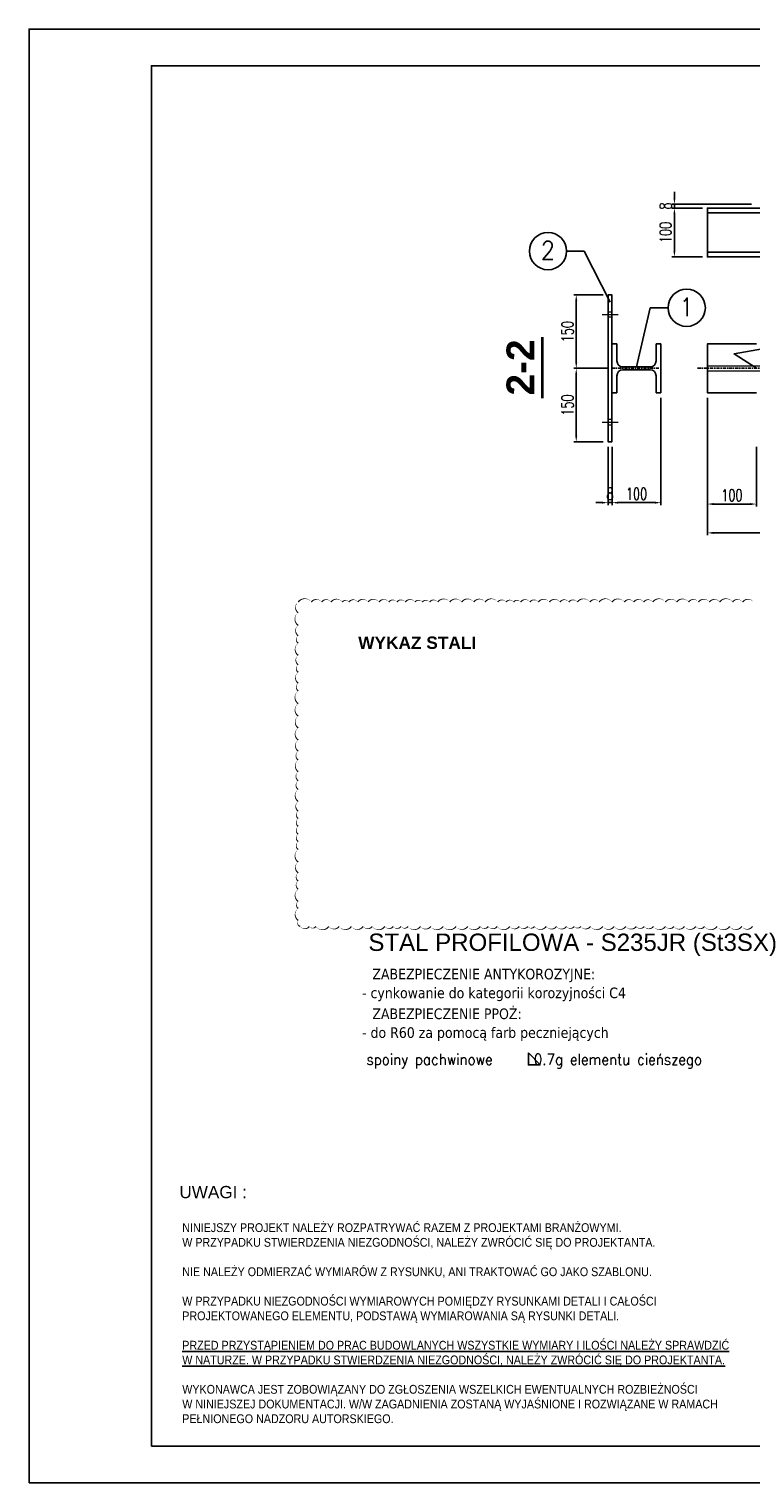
# Model space of a CAD drawing. Header units: centimetres. Extents: x -11084 to 13044, y 2736 to 15778.
# Tile 20 of 23: x 8844 to 10318, y 12810 to 15778. Entities that reach past the tile are written whole.
import ezdxf
from ezdxf.enums import TextEntityAlignment as Align

# ---------------------------------------------------------------- set-up
doc = ezdxf.new("R2010")
doc.units = ezdxf.units.CM
doc.linetypes.add('HIDDEN2', pattern=[4.7625, 3.175, -1.5875])
doc.linetypes.add('KRESKAKROPKA', pattern=[25.4, 12.7, -6.35, 0, -6.35])
for name, color, linetype, lineweight in [('---Osie', 4, 'KRESKAKROPKA', 25), ('---Stal+widok', 2, 'Continuous', 25), ('---Stal+wym', 9, 'Continuous', 15), ('_cienkie', 9, 'Continuous', 9), ('K---opis-50', 221, 'Continuous', 13), ('K_opis-25', 2, 'Continuous', 13), ('zzz---Drawing.Layouts', 7, 'Continuous', 25)]:
    doc.layers.add(name, color=color, linetype=linetype, lineweight=lineweight)
for name, color, linetype in [('2', 2, 'Continuous'), ('3', 3, 'Continuous'), ('5', 3, 'Continuous'), ('7', 5, 'Continuous'), ('K---rewizja_1', 230, 'Continuous'), ('K-2', 2, 'Continuous'), ('K_OPIS_70', 241, 'Continuous')]:
    doc.layers.add(name, color=color, linetype=linetype)
doc.styles.add('Arial prosty', font='arial.ttf')
doc.styles.add('ARIAL-bold', font='arialbd.ttf')
doc.styles.add('O3', font='ROMANS.SHX', dxfattribs={"width": 0.85})
doc.styles.add('TAHOMA', font='tahoma.ttf')
doc.styles.add('WMF-Arial CE0', font='arialbd.ttf')
doc.styles.add('WYMIARY', font='ROMANS.shx', dxfattribs={"width": 0.7})
doc.dimstyles.new('10', dxfattribs={"dimtxt": 24, "dimasz": 12.5, "dimexe": 5, "dimexo": 10, "dimgap": 6, "dimtad": 1, "dimdec": 0, "dimrnd": 1, "dimzin": 9, "dimdsep": 46, "dimtxsty": 'WYMIARY', "dimcen": 5, "dimdle": 10, "dimclrd": 256, "dimclre": 256, "dimclrt": 11, "dimaunit": 1, "dimazin": 0, "dimtfac": 8e-05, "dimtdec": 0, "dimtix": 1, "dimtmove": 1, "dimatfit": 3, "dimfxl": 5, "dimtolj": 1, "dimtzin": 9, "dimarcsym": 0})

# ---------------------------------------------------------------- blocks, each defined once
blk = doc.blocks.new('*D391')
at = {"layer": '---Stal+wym', "linetype": 'ByBlock', "lineweight": -2, "transparency": 16777216}
for p, q in [((10228.9, 15025.1), (10228.9, 14803)), ((10328.9, 14925.1), (10328.9, 14803)), ((10316.4, 14808), (10241.4, 14808))]:
    blk.add_line(p, q, dxfattribs=at)
at = {"layer": '---Stal+wym', "linetype": 'ByBlock', "transparency": 16777216}
for points in [[(10241.4, 14810.1), (10241.4, 14805.9), (10228.9, 14808)], [(10316.4, 14810.1), (10316.4, 14805.9), (10328.9, 14808)]]:
    blk.add_solid(points, dxfattribs=at)
at = {"layer": 'Defpoints', "color": 0, "linetype": 'ByBlock', "transparency": 16777216}
for p in [(10228.9, 15035.1), (10328.9, 14935.1), (10228.9, 14808)]:
    blk.add_point(p, dxfattribs=at)
at = {"layer": '---Stal+wym', "color": 11, "linetype": 'ByBlock', "transparency": 16777216, "insert": (10278.9, 14826), "char_height": 24, "attachment_point": 5, "style": 'WYMIARY'}
blk.add_mtext('\\A1;100', dxfattribs=at)
blk = doc.blocks.new('*D392')
at = {"layer": '---Stal+wym', "linetype": 'ByBlock', "lineweight": -2, "transparency": 16777216}
for p, q in [((10228.9, 15025.1), (10228.9, 14744.2)), ((12028.9, 15025.1), (12028.9, 14744.2)), ((10241.4, 14749.2), (12016.4, 14749.2))]:
    blk.add_line(p, q, dxfattribs=at)
at = {"layer": '---Stal+wym', "linetype": 'ByBlock', "transparency": 16777216}
for points in [[(10241.4, 14751.3), (10241.4, 14747.1), (10228.9, 14749.2)], [(12016.4, 14751.3), (12016.4, 14747.1), (12028.9, 14749.2)]]:
    blk.add_solid(points, dxfattribs=at)
at = {"layer": 'Defpoints', "color": 0, "linetype": 'ByBlock', "transparency": 16777216}
for p in [(10228.9, 15035.1), (12028.9, 15035.1), (12028.9, 14749.2)]:
    blk.add_point(p, dxfattribs=at)
at = {"layer": '---Stal+wym', "color": 11, "linetype": 'ByBlock', "transparency": 16777216, "insert": (11128.9, 14767.2), "char_height": 24, "attachment_point": 5, "style": 'WYMIARY'}
blk.add_mtext('\\A1;1800', dxfattribs=at)
blk = doc.blocks.new('*D393')
at = {"layer": '---Stal+wym', "linetype": 'ByBlock', "lineweight": -2, "transparency": 16777216}
for p, q in [((10134.1, 15025.1), (10134.1, 14805.9)), ((10034.1, 14925.1), (10034.1, 14805.9)), ((10121.6, 14810.9), (10046.6, 14810.9))]:
    blk.add_line(p, q, dxfattribs=at)
at = {"layer": '---Stal+wym', "linetype": 'ByBlock', "transparency": 16777216}
for points in [[(10046.6, 14812.9), (10046.6, 14808.8), (10034.1, 14810.9)], [(10121.6, 14812.9), (10121.6, 14808.8), (10134.1, 14810.9)]]:
    blk.add_solid(points, dxfattribs=at)
at = {"layer": 'Defpoints', "color": 0, "linetype": 'ByBlock', "transparency": 16777216}
for p in [(10134.1, 15035.1), (10034.1, 14935.1), (10034.1, 14810.9)]:
    blk.add_point(p, dxfattribs=at)
at = {"layer": '---Stal+wym', "color": 11, "linetype": 'ByBlock', "transparency": 16777216, "insert": (10084.1, 14828.9), "char_height": 24, "attachment_point": 5, "style": 'WYMIARY'}
blk.add_mtext('\\A1;100', dxfattribs=at)
blk = doc.blocks.new('*D394')
at = {"layer": '---Stal+wym', "linetype": 'ByBlock', "lineweight": -2, "transparency": 16777216}
for p, q in [((10026.1, 14925.1), (10026.1, 14805.9)), ((10034.1, 14925.1), (10034.1, 14805.9)), ((10013.6, 14810.9), (10001.1, 14810.9)), ((10034.1, 14810.9), (10026.1, 14810.9)), ((10046.6, 14810.9), (10059.1, 14810.9))]:
    blk.add_line(p, q, dxfattribs=at)
at = {"layer": '---Stal+wym', "linetype": 'ByBlock', "transparency": 16777216}
for points in [[(10013.6, 14812.9), (10013.6, 14808.8), (10026.1, 14810.9)], [(10046.6, 14812.9), (10046.6, 14808.8), (10034.1, 14810.9)]]:
    blk.add_solid(points, dxfattribs=at)
at = {"layer": 'Defpoints', "color": 0, "linetype": 'ByBlock', "transparency": 16777216}
for p in [(10026.1, 14935.1), (10034.1, 14935.1), (10026.1, 14810.9)]:
    blk.add_point(p, dxfattribs=at)
at = {"layer": '---Stal+wym', "color": 11, "linetype": 'ByBlock', "transparency": 16777216, "insert": (10030.1, 14828.9), "char_height": 24, "attachment_point": 5, "style": 'WYMIARY'}
blk.add_mtext('\\A1;8', dxfattribs=at)
blk = doc.blocks.new('*D395')
at = {"layer": '---Stal+wym', "linetype": 'ByBlock', "lineweight": -2, "transparency": 16777216}
for p, q in [((10024.1, 15085.1), (9956.1, 15085.1)), ((9961.1, 14947.6), (9961.1, 15072.6)), ((10016.1, 14935.1), (9956.1, 14935.1))]:
    blk.add_line(p, q, dxfattribs=at)
at = {"layer": '---Stal+wym', "linetype": 'ByBlock', "transparency": 16777216}
for points in [[(9959, 15072.6), (9963.1, 15072.6), (9961.1, 15085.1)], [(9959, 14947.6), (9963.1, 14947.6), (9961.1, 14935.1)]]:
    blk.add_solid(points, dxfattribs=at)
at = {"layer": 'Defpoints', "color": 0, "linetype": 'ByBlock', "transparency": 16777216}
for p in [(9961.1, 15085.1), (10034.1, 15085.1), (10026.1, 14935.1)]:
    blk.add_point(p, dxfattribs=at)
at = {"layer": '---Stal+wym', "color": 11, "linetype": 'ByBlock', "transparency": 16777216, "insert": (9943.1, 15010.1), "char_height": 24, "attachment_point": 5, "rotation": 90, "style": 'WYMIARY'}
blk.add_mtext('\\A1;150', dxfattribs=at)
blk = doc.blocks.new('*D396')
at = {"layer": '---Stal+wym', "linetype": 'ByBlock', "lineweight": -2, "transparency": 16777216}
for p, q in [((10016.1, 15235.1), (9956.1, 15235.1)), ((9961.1, 15097.6), (9961.1, 15222.6)), ((10024.1, 15085.1), (9956.1, 15085.1))]:
    blk.add_line(p, q, dxfattribs=at)
at = {"layer": '---Stal+wym', "linetype": 'ByBlock', "transparency": 16777216}
for points in [[(9959, 15222.6), (9963.1, 15222.6), (9961.1, 15235.1)], [(9959, 15097.6), (9963.1, 15097.6), (9961.1, 15085.1)]]:
    blk.add_solid(points, dxfattribs=at)
at = {"layer": 'Defpoints', "color": 0, "linetype": 'ByBlock', "transparency": 16777216}
for p in [(9961.1, 15235.1), (10026.1, 15235.1), (10034.1, 15085.1)]:
    blk.add_point(p, dxfattribs=at)
at = {"layer": '---Stal+wym', "color": 11, "linetype": 'ByBlock', "transparency": 16777216, "insert": (9943.1, 15160.1), "char_height": 24, "attachment_point": 5, "rotation": 90, "style": 'WYMIARY'}
blk.add_mtext('\\A1;150', dxfattribs=at)
blk = doc.blocks.new('*D402')
at = {"layer": '---Stal+wym', "linetype": 'ByBlock', "lineweight": -2, "transparency": 16777216}
for p, q in [((10218.9, 15412.4), (10156.5, 15412.4)), ((10161.5, 15324.9), (10161.5, 15399.9)), ((10218.9, 15312.4), (10156.5, 15312.4))]:
    blk.add_line(p, q, dxfattribs=at)
at = {"layer": '---Stal+wym', "linetype": 'ByBlock', "transparency": 16777216}
for points in [[(10159.5, 15399.9), (10163.6, 15399.9), (10161.5, 15412.4)], [(10159.5, 15324.9), (10163.6, 15324.9), (10161.5, 15312.4)]]:
    blk.add_solid(points, dxfattribs=at)
at = {"layer": 'Defpoints', "color": 0, "linetype": 'ByBlock', "transparency": 16777216}
for p in [(10161.5, 15412.4), (10228.9, 15412.4), (10228.9, 15312.4)]:
    blk.add_point(p, dxfattribs=at)
at = {"layer": '---Stal+wym', "color": 11, "linetype": 'ByBlock', "transparency": 16777216, "insert": (10143.5, 15362.4), "char_height": 24, "attachment_point": 5, "rotation": 90, "style": 'WYMIARY'}
blk.add_mtext('\\A1;100', dxfattribs=at)
blk = doc.blocks.new('*D403')
at = {"layer": '---Stal+wym', "linetype": 'ByBlock', "lineweight": -2, "transparency": 16777216}
for p, q in [((10161.5, 15432.9), (10161.5, 15445.4)), ((10318.9, 15420.4), (10156.5, 15420.4)), ((10218.9, 15412.4), (10156.5, 15412.4)), ((10161.5, 15412.4), (10161.5, 15420.4)), ((10161.5, 15399.9), (10161.5, 15387.4))]:
    blk.add_line(p, q, dxfattribs=at)
at = {"layer": '---Stal+wym', "linetype": 'ByBlock', "transparency": 16777216}
for points in [[(10159.5, 15432.9), (10163.6, 15432.9), (10161.5, 15420.4)], [(10159.5, 15399.9), (10163.6, 15399.9), (10161.5, 15412.4)]]:
    blk.add_solid(points, dxfattribs=at)
at = {"layer": 'Defpoints', "color": 0, "linetype": 'ByBlock', "transparency": 16777216}
for p in [(10161.5, 15420.4), (10228.9, 15412.4), (10328.9, 15420.4)]:
    blk.add_point(p, dxfattribs=at)
at = {"layer": '---Stal+wym', "color": 11, "linetype": 'ByBlock', "transparency": 16777216, "insert": (10143.5, 15416.4), "char_height": 24, "attachment_point": 5, "rotation": 90, "style": 'WYMIARY'}
blk.add_mtext('\\A1;8', dxfattribs=at)

msp = doc.modelspace()

# ---------------------------------------------------------------- linework, layer by layer
at = {"layer": '---Osie', "ltscale": 0.5}
for points in [[(10034.051206, 15085.104474), (10134.051206, 15085.104474)], [(10208.894844, 15085.104474), (12048.894844, 15085.104474)]]:
    msp.add_lwpolyline(points, dxfattribs=at)
at = {"layer": '---Stal+widok'}
for points in [[(12028.894844, 15312.384998), (10228.894844, 15312.384998), (10228.894844, 15412.384998), (12028.894844, 15412.384998)], [(10228.894844, 15402.384998), (12028.894844, 15402.384998), (12028.894844, 15412.384998), (10228.894844, 15412.384998)], [(12028.894844, 15312.384998), (10228.894844, 15312.384998), (10228.894844, 15322.384998), (12028.894844, 15322.384998)], [(10026.051206, 15235.104474), (10034.051206, 15235.104474), (10034.051206, 14935.104474), (10026.051206, 14935.104474)]]:
    msp.add_lwpolyline(points, close=True, dxfattribs=at)
msp.add_lwpolyline([(10328.894844, 15035.104474), (10228.894844, 15035.104474), (10228.894844, 15135.104474), (10328.894844, 15135.104474)], dxfattribs=at)
at = {"layer": '---Stal+wym', "linetype": 'ByBlock'}
for points in [[(10026.051206, 15200.604474), (10034.051206, 15200.604474), (10034.051206, 15189.604474), (10026.051206, 15189.604474)], [(10026.051206, 14969.604474), (10034.051206, 14969.604474), (10034.051206, 14980.604474), (10026.051206, 14980.604474)]]:
    msp.add_lwpolyline(points, close=True, dxfattribs=at)
at = {"color": 1, "linetype": 'Continuous'}
for p, q in [((10044.051206, 15135.104474), (10034.051206, 15135.104474)), ((10034.051206, 15035.104474), (10034.051206, 15135.104474)), ((10044.051206, 15100.104474), (10044.051206, 15135.104474)), ((10124.051206, 15135.104474), (10124.051206, 15100.104474)), ((10134.051206, 15135.104474), (10124.051206, 15135.104474)), ((10134.051206, 15035.104474), (10134.051206, 15135.104474)), ((10112.051206, 15088.104474), (10056.051206, 15088.104474)), ((10112.051206, 15082.104474), (10056.051206, 15082.104474)), ((10044.051206, 15035.104474), (10044.051206, 15070.104474)), ((10124.051206, 15035.104474), (10124.051206, 15070.104474)), ((10044.051206, 15035.104474), (10034.051206, 15035.104474)), ((10134.051206, 15035.104474), (10124.051206, 15035.104474))]:
    msp.add_line(p, q, dxfattribs=at)
msp.add_lwpolyline([(8843.714135, 12809.685219), (13043.714135, 12809.685219), (13043.714135, 15777.685219), (8843.714135, 15777.685219)], close=True)
for centre, start, end in [((10056.051206, 15100.104474), 180, 270), ((10056.051206, 15070.104474), 90, 180), ((10112.051206, 15100.104474), 270, 0), ((10112.051206, 15070.104474), 0, 90)]:
    msp.add_arc(centre, 12, start, end, dxfattribs=at)
at = {"layer": '3'}
for p, q in [((9940.761549, 15324.353516), (9977.298928, 15324.353497)), ((9977.298928, 15324.353497), (9940.761549, 15324.353401)), ((10148.659004, 15208.675721), (10112.121625, 15208.675701)), ((10112.121625, 15208.675701), (10148.659004, 15208.675606))]:
    msp.add_line(p, q, dxfattribs=at)
for centre in [(9903.384882, 15324.353401), (10186.673433, 15208.675606)]:
    msp.add_circle(centre, 38.014429, dxfattribs=at)
at = {"layer": '5'}
for points in [[(10030.535049, 15220.389087), (9977.298928, 15324.353497)], [(10084.051206, 15088.104474), (10112.121625, 15208.675701)], [(10328.894844, 15085.104474), (10283.446862, 15114.589972), (10603.599774, 15170.907037)]]:
    msp.add_lwpolyline(points, dxfattribs=at)
at = {"layer": '7', "color": 6}
msp.add_lwpolyline([(9093.714135, 12884.685219), (12968.714135, 12884.685219), (12968.714135, 15702.685219), (9093.714135, 15702.685219)], close=True, dxfattribs=at)
at = {"layer": '_cienkie', "linetype": 'HIDDEN2', "ltscale": 0.5}
for points in [[(10014.158259, 15195.104474), (10047.336141, 15195.104474)], [(10228.894844, 15090.104474), (12028.894844, 15090.104474)], [(10228.894844, 15080.104474), (12028.894844, 15080.104474)], [(10014.158259, 14975.104474), (10047.336141, 14975.104474)], [(10014.158259, 14975.104474), (10047.336141, 14975.104474)]]:
    msp.add_lwpolyline(points, dxfattribs=at)
at = {"layer": 'K---opis-50', "const_width": 5.67}
msp.add_lwpolyline([(9891.721353, 15024.137171), (9891.721353, 15148.984521)], dxfattribs=at)
at = {"layer": 'K---rewizja_1'}
msp.add_lwpolyline([(10323.09623, 14607.914399, 0, 2.666667, 0.52056705), (10300.69483, 14607.914399, 0, 2.666667, 0.52056705), (10280.182322, 14607.914399, 0, 2.666667, 0.52056705), (10253.762245, 14607.914399, 0, 2.666667, 0.52056705), (10232.874971, 14607.914399, 0, 2.666667, 0.52056705), (10210.689642, 14607.914399, 0, 2.666667, 0.52056705), (10190.309381, 14607.914399, 0, 2.666667, 0.52056705), (10166.023972, 14607.914399, 0, 2.666667, 0.52056705), (10143.200603, 14607.914399, 0, 2.666667, 0.52056705), (10117.250511, 14607.914399, 0, 2.666667, 0.52056705), (10098.732286, 14607.914399, 0, 2.666667, 0.52056705), (10078.277154, 14607.914399, 0, 2.666667, 0.52056705), (10059.022416, 14607.914399, 0, 2.666667, 0.52056705), (10033.934166, 14607.914399, 0, 2.666667, 0.52056705), (10007.892519, 14607.914399, 0, 2.666667, 0.52056705), (9988.854259, 14607.914399, 0, 2.666667, 0.52056705), (9963.362351, 14607.914399, 0, 2.666667, 0.52056705), (9945.936689, 14607.914399, 0, 2.666667, 0.52056705), (9927.736264, 14607.914399, 0, 2.666667, 0.52056705), (9906.311863, 14607.914399, 0, 2.666667, 0.52056705), (9883.707414, 14607.914399, 0, 2.666667, 0.52056705), (9866.344823, 14607.914399, 0, 2.666667, 0.52056705), (9847.378587, 14607.914399, 0, 2.666667, 0.52056705), (9833.18219, 14607.914399, 0, 2.666667, 0.52056705), (9817.826904, 14607.914399, 0, 2.666667, 0.52056705), (9800.751187, 14607.914399, 0, 2.666667, 0.52056705), (9775.00618, 14607.914399, 0, 2.666667, 0.52056705), (9751.686783, 14607.914399, 0, 2.666667, 0.52056705), (9727.050615, 14607.914399, 0, 2.666667, 0.52056705), (9702.839264, 14607.914399, 0, 2.666667, 0.52056705), (9678.197806, 14607.914399, 0, 2.666667, 0.52056705), (9661.513947, 14607.914399, 0, 2.666667, 0.52056705), (9646.690496, 14607.914399, 0, 2.666667, 0.52056705), (9631.881288, 14607.914399, 0, 2.666667, 0.52056705), (9611.865215, 14607.914399, 0, 2.666667, 0.52056705), (9594.765084, 14607.914399, 0, 2.666667, 0.52056705), (9578.285495, 14607.914399, 0, 2.666667, 0.52056705), (9558.072476, 14607.914399, 0, 2.666667, 0.52056705), (9535.980738, 14607.914399, 0, 2.666667, 0.52056705), (9514.835073, 14607.914399, 0, 2.666667, 0.52056705), (9496.700161, 14607.914399, 0, 2.666667, 0.52056705), (9483.322881, 14607.914399, 0, 2.666667, 0.52056705), (9460.29931, 14607.914399, 0, 2.666667, 0.52056705), (9441.009984, 14607.914399, 0, 2.666667, 0.52056705), (9420.095853, 14607.914399, 0, 2.666667, 0.52056705), (9393.359457, 14607.914399, 0, 2.666667, 0.52056705), (9393.359457, 14586.233236, 0, 2.666667, 0.52056705), (9393.359457, 14560.259136, 0, 2.666667, 0.52056705), (9393.359457, 14539.312859, 0, 2.666667, 0.52056705), (9393.359457, 14523.848927, 0, 2.666667, 0.52056705), (9393.359457, 14499.205841, 0, 2.666667, 0.52056705), (9393.359457, 14480.068701, 0, 2.666667, 0.52056705), (9393.359457, 14464.5242, 0, 2.666667, 0.52056705), (9393.359457, 14442.486987, 0, 2.666667, 0.52056705), (9393.359457, 14426.557546, 0, 2.666667, 0.52056705), (9393.359457, 14400.624545, 0, 2.666667, 0.52056705), (9393.359457, 14375.112291, 0, 2.666667, 0.52056705), (9393.359457, 14350.993717, 0, 2.666667, 0.52056705), (9393.359457, 14326.401902, 0, 2.666667, 0.52056705), (9393.359457, 14303.751878, 0, 2.666667, 0.52056705), (9393.359457, 14285.436296, 0, 2.666667, 0.52056705), (9393.359457, 14261.797879, 0, 2.666667, 0.52056705), (9393.359457, 14243.281282, 0, 2.666667, 0.52056705), (9393.359457, 14225.353896, 0, 2.666667, 0.52056705), (9393.359457, 14200.874389, 0, 2.666667, 0.52056705), (9393.359457, 14181.166757, 0, 2.666667, 0.52056705), (9393.359457, 14166.179727, 0, 2.666667, 0.52056705), (9393.359457, 14150.112749, 0, 2.666667, 0.52056705), (9393.359457, 14134.140582, 0, 2.666667, 0.52056705), (9393.359457, 14119.017643, 0, 2.666667, 0.52056705), (9393.359457, 14102.850565, 0, 2.666667, 0.52056705), (9393.359457, 14077.265067, 0, 2.666667, 0.52056705), (9393.359457, 14055.039047, 0, 2.666667, 0.52056705), (9393.359457, 14038.390183, 0, 2.666667, 0.52056705), (9393.359457, 14021.801542, 0, 2.666667, 0.52056705), (9393.359457, 13996.721024, 0, 2.666667, 0.52056705), (9393.359457, 13982.522592, 0, 2.666667, 0.52056705), (9393.359457, 13958.031692, 0, 2.666667, 0.52056705), (9397.468287, 13945.744758, 0, 2.666667, 0.52056705), (9415.967793, 13945.744758, 0, 2.666667, 0.52056705), (9429.535916, 13945.744758, 0, 2.666667, 0.52056705), (9455.915302, 13945.744758, 0, 2.666667, 0.52056705), (9476.677247, 13945.744758, 0, 2.666667, 0.52056705), (9501.904661, 13945.744758, 0, 2.666667, 0.52056705), (9526.047243, 13945.744758, 0, 2.666667, 0.52056705), (9544.394971, 13945.744758, 0, 2.666667, 0.52056705), (9570.286875, 13945.744758, 0, 2.666667, 0.52056705), (9587.357708, 13945.744758, 0, 2.666667, 0.52056705), (9603.252969, 13945.744758, 0, 2.666667, 0.52056705), (9617.535631, 13945.744758, 0, 2.666667, 0.52056705), (9642.901395, 13945.744758, 0, 2.666667, 0.52056705), (9663.802098, 13945.744758, 0, 2.666667, 0.52056705), (9689.187801, 13945.744758, 0, 2.666667, 0.52056705), (9715.525275, 13945.744758, 0, 2.666667, 0.52056705), (9739.429406, 13945.744758, 0, 2.666667, 0.52056705), (9765.117039, 13945.744758, 0, 2.666667, 0.52056705), (9781.422468, 13945.744758, 0, 2.666667, 0.52056705), (9799.706311, 13945.744758, 0, 2.666667, 0.52056705), (9825.342673, 13945.744758, 0, 2.666667, 0.52056705), (9844.703208, 13945.744758, 0, 2.666667, 0.52056705), (9861.946166, 13945.744758, 0, 2.666667, 0.52056705), (9875.843074, 13945.744758, 0, 2.666667, 0.52056705), (9899.804174, 13945.744758, 0, 2.666667, 0.52056705), (9920.703656, 13945.744758, 0, 2.666667, 0.52056705), (9941.11118, 13945.744758, 0, 2.666667, 0.52056705), (9956.886401, 13945.744758, 0, 2.666667, 0.52056705), (9970.293385, 13945.744758, 0, 2.666667, 0.52056705), (9990.036013, 13945.744758, 0, 2.666667, 0.52056705), (10015.103916, 13945.744758, 0, 2.666667, 0.52056705), (10038.460342, 13945.744758, 0, 2.666667, 0.52056705), (10062.38197, 13945.744758, 0, 2.666667, 0.52056705), (10083.646454, 13945.744758, 0, 2.666667, 0.52056705), (10099.769179, 13945.744758, 0, 2.666667, 0.52056705), (10118.646301, 13945.744758, 0, 2.666667, 0.52056705), (10143.306071, 13945.744758, 0, 2.666667, 0.52056705), (10160.375684, 13945.744758, 0, 2.666667, 0.52056705), (10181.926227, 13945.744758, 0, 2.666667, 0.52056705), (10205.285094, 13945.744758, 0, 2.666667, 0.52056705), (10222.980947, 13945.744758, 0, 2.666667, 0.52056705), (10248.504187, 13945.744758, 0, 2.666667, 0.52056705), (10274.325694, 13945.744758, 0, 2.666667, 0.52056705), (10299.024934, 13945.744758, 0, 2.666667, 0.52056705), (10321.102024, 13945.744758, 0, 2.666667, 0.52056705)], format="xyseb", dxfattribs=at)
at = {"layer": 'K-2'}
msp.add_lwpolyline([(9863.280511, 13687.787637), (9863.280511, 13662.930992), (9887.282791, 13662.930992), (9863.280511, 13687.787637)], dxfattribs=at)

# ---------------------------------------------------------------- texts
at = {"color": 7, "lineweight": 0, "style": 'WMF-Arial CE0'}
msp.add_text('WYKAZ STALI', height=25.245, dxfattribs=at).set_placement((9515.8242, 14512.362967))
at = {"layer": '2', "style": 'O3', "width": 0.9}
for s, p in [('2', (9903.145774, 15307.318837)), ('1', (10186.434325, 15191.641041))]:
    msp.add_text(s, height=37.29375, dxfattribs=at).set_placement(p, align=Align.CENTER)
at = {"layer": 'K---opis-50', "style": 'ARIAL-bold'}
msp.add_text('2-2', height=56.7, rotation=90.000050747, dxfattribs=at).set_placement((9875.30688, 15029.657765))
at = {"layer": 'K-2', "style": 'WYMIARY', "width": 0.9}
msp.add_text(' spoiny pachwinowe    0.7g elementu cieńszego', height=22.5, dxfattribs=at).set_placement((9518.720015, 13663.100394, 0))
at = {"layer": 'K_opis-25', "style": 'TAHOMA'}
for s, p in [('ZABEZPIECZENIE ANTYKOROZYJNE:', (9544.737065, 13837.710792, 0)), ('- cynkowanie do kategorii korozyjności C4', (9523.650042, 13799.295975)), ('ZABEZPIECZENIE PPOŻ:', (9544.737065, 13756.59957, 0)), ('- do R60 za pomocą farb peczniejących', (9523.650042, 13718.184753))]:
    msp.add_text(s, height=21.675, dxfattribs=at).set_placement(p)
at = {"layer": 'K_OPIS_70', "insert": (9536.605429, 13931.185013), "char_height": 35.4375, "attachment_point": 1, "style": 'Arial prosty'}
msp.add_mtext('STAL PROFILOWA - S235JR (St3SX)', dxfattribs=at)
at = {"layer": 'zzz---Drawing.Layouts', "width": 1200, "style": 'Arial prosty'}
for s, insert, char_height, attachment_point in [('UWAGI :', (9150.72936, 13403.250337), 25, 4), ('{\\W0.87;NINIEJSZY PROJEKT NALEŻY ROZPATRYWAĆ RAZEM Z PROJEKTAMI BRANŻOWYMI. \\PW PRZYPADKU STWIERDZENIA NIEZGODNOŚCI, NALEŻY ZWRÓCIĆ SIĘ DO PROJEKTANTA.\\P\\PNIE NALEŻY ODMIERZAĆ WYMIARÓW Z RYSUNKU, ANI TRAKTOWAĆ GO JAKO SZABLONU.\\P\\PW PRZYPADKU NIEZGODNOŚCI WYMIAROWYCH POMIĘDZY RYSUNKAMI DETALI I CAŁOŚCI\\PPROJEKTOWANEGO ELEMENTU, PODSTAWĄ WYMIAROWANIA SĄ RYSUNKI DETALI.\\P\\P\\LPRZED PRZYSTĄPIENIEM DO PRAC BUDOWLANYCH WSZYSTKIE WYMIARY I ILOŚCI NALEŻY SPRAWDZIĆ\\PW NATURZE. W PRZYPADKU STWIERDZENIA NIEZGODNOŚCI, NALEŻY ZWRÓCIĆ SIĘ DO PROJEKTANTA.\\l\\P\\PWYKONAWCA JEST ZOBOWIĄZANY DO ZGŁOSZENIA WSZELKICH EWENTUALNYCH ROZBIEŻNOŚCI\\PW NINIEJSZEJ DOKUMENTACJI. W/W ZAGADNIENIA ZOSTANĄ WYJAŚNIONE I ROZWIĄZANE W RAMACH\\PPEŁNIONEGO NADZORU AUTORSKIEGO.}', (9156.546276, 13339.82297), 18, 1)]:
    msp.add_mtext(s, dxfattribs=dict(at, insert=insert, char_height=char_height, attachment_point=attachment_point))

# ---------------------------------------------------------------- dimensions: what is measured, and where the dimension line sits
at = {"layer": '---Stal+wym', "linetype": 'ByBlock'}
for base, p1, p2, angle, picture, middle in [((10161.546511, 15420.384998), (10228.894844, 15412.384998), (10328.894844, 15420.384998), 90, '*D403', (10143.546511, 15416.384998)), ((10161.546511, 15412.384998), (10228.894844, 15312.384998), (10228.894844, 15412.384998), 90, '*D402', (10143.546511, 15362.384998)), ((9961.057706, 15235.104474), (10034.051206, 15085.104474), (10026.051206, 15235.104474), 90, '*D396', (9943.057706, 15160.104474)), ((9961.057706, 15085.104474), (10026.051206, 14935.104474), (10034.051206, 15085.104474), 90, '*D395', (9943.057706, 15010.104474)), ((10034.051206, 14810.860712), (10134.051206, 15035.104474), (10034.051206, 14935.104474), 180, '*D393', (10084.051206, 14828.860712)), ((10026.051206, 14810.860712), (10034.051206, 14935.104474), (10026.051206, 14935.104474), 180, '*D394', (10030.051206, 14828.860712))]:
    dim = msp.add_linear_dim(base=base, p1=p1, p2=p2, angle=angle, dimstyle='10', dxfattribs=at)
    dim.commit()
    dim.dimension.update_dxf_attribs({"geometry": picture, "text_midpoint": middle})
for base, p1, p2, picture, middle in [((10228.894844, 14807.991067), (10328.894844, 14935.104474), (10228.894844, 15035.104474), '*D391', (10278.894844, 14825.991067)), ((12028.894844, 14749.204729), (10228.894844, 15035.104474), (12028.894844, 15035.104474), '*D392', (11128.894844, 14767.204729))]:
    dim = msp.add_linear_dim(base=base, p1=p1, p2=p2, dimstyle='10', dxfattribs=at)
    dim.commit()
    dim.dimension.update_dxf_attribs({"geometry": picture, "text_midpoint": middle})

doc.saveas('drawing.dxf')
